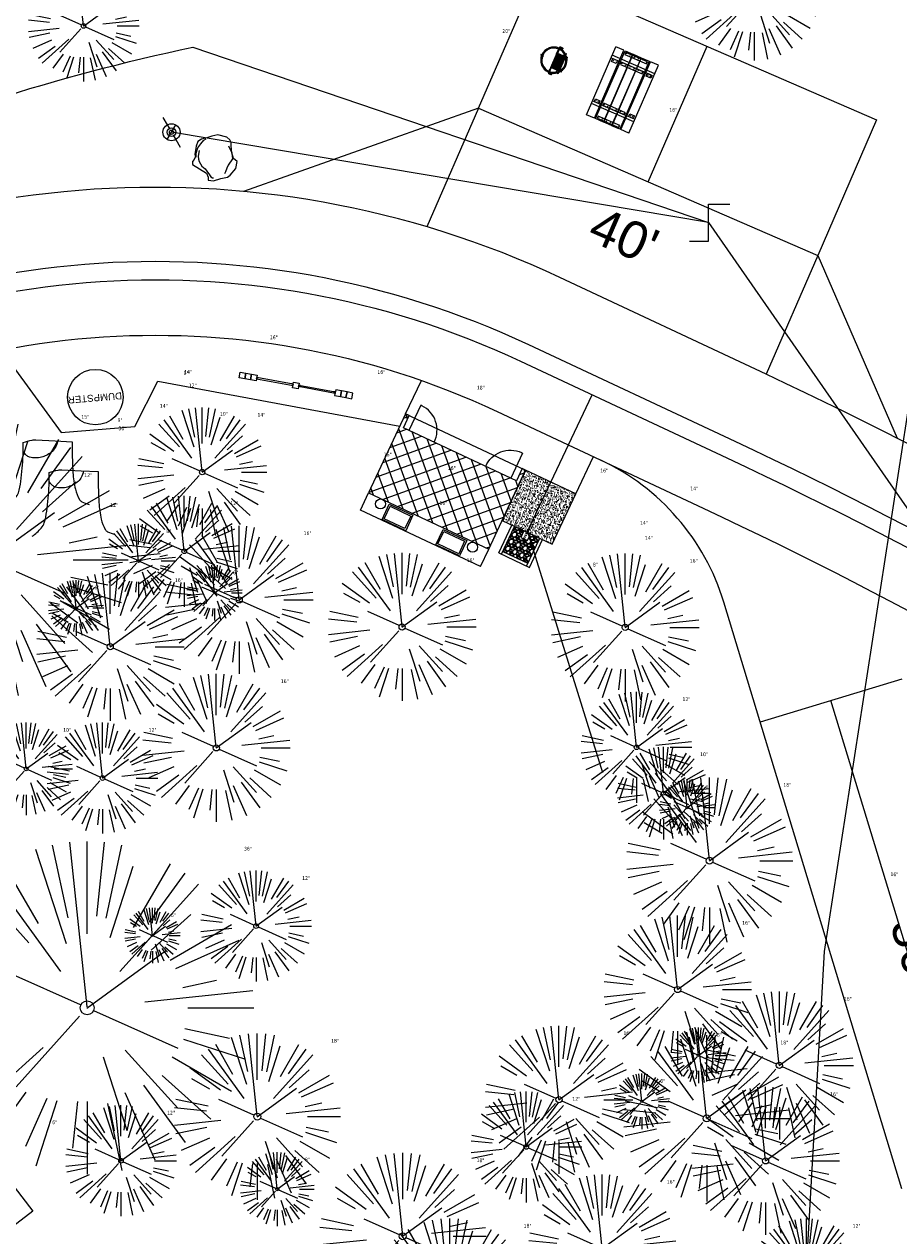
# Model space of a CAD drawing. Header units: feet. Extents: x 1134296 to 1140710, y 647902 to 649877.
# Tile 26 of 34: x 1134872 to 1134967, y 649174 to 649305. Entities that reach past the tile are written whole.
import ezdxf

# ---------------------------------------------------------------- set-up
doc = ezdxf.new("R2010")
doc.units = ezdxf.units.FT
doc.header["$MEASUREMENT"] = 0
doc.linetypes.add('HIDDEN4', pattern=[0.095, 0.05, -0.045])
for name, color, linetype in [('-AGGREGATE', 8, 'Continuous'), ('-BOLTS-LAGS-SCREWS', 7, 'Continuous'), ('-CONCRETE', 9, 'Continuous'), ('-HARDWARE', 7, 'Continuous'), ('-TIMBER', 5, 'Continuous'), ('-WOOD', 5, 'Continuous'), ('A-BULLETINBOARD', 3, 'Continuous'), ('A-POSTS&BEAMS', 5, 'Continuous'), ('C-BLDG-DOOR', 5, 'Continuous'), ('C-BLDG-OTLN', 4, 'Continuous'), ('C-BLDG-PATT', 8, 'Continuous'), ('C-CAMPSITE-PADS', 6, 'Continuous'), ('C-ROAD-ASPHALT', 1, 'Continuous'), ('C-SWLK-CONC', 6, 'Continuous'), ('C-SWLK-CONC-PATT', 8, 'Continuous'), ('C-UTIL-HYDRANT', 5, 'Continuous'), ('C-UTIL-WATER-MEP', 7, 'Continuous'), ('L-BARRIERROCK', 6, 'Continuous'), ('V-FLOOD-PLAIN', 2, 'Continuous')]:
    doc.layers.add(name, color=color, linetype=linetype)
for name, color, linetype, lineweight in [('-ANGLE-IRON', 8, 'Continuous', 25), ('V-SITE-VEGE', 8, 'Continuous', 18), ('V-SITE-VEGE-TEXT', 8, 'Continuous', 18), ('V-UTIL-WATR-LINE', 8, 'Continuous', 15)]:
    doc.layers.add(name, color=color, linetype=linetype, lineweight=lineweight)
doc.layers.add('A-HIDDEN', color=8, linetype='Continuous', plot=False)
doc.styles.add('Arial', font='arial.ttf', dxfattribs={"height": 180})
doc.styles.add('SEI-Dim & Leader', font='tahoma.ttf')

# ---------------------------------------------------------------- blocks, each defined once
blk = doc.blocks.new('V-SITE-VEGE-Coniferious Tree 2')
at = {"color": 0, "linetype": 'ByBlock'}
for p, q in [((-0.0626, 0.1926), (-0.1545, 0.4755)), ((-0.0575, 0.2704), (-0.104, 0.4891)), ((-0.0003, 0.0026), (-0.0523, 0.4973)), ((0, 0.2219), (0, 0.5)), ((0.0289, 0.2753), (0.0522, 0.4973)), ((0.0572, 0.2693), (0.1039, 0.4891)), ((-0.0791, 0.1089), (-0.2939, 0.4045)), ((-0.146, 0.2528), (-0.25, 0.433)), ((0.0685, 0.211), (0.1382, 0.4256)), ((0.1391, 0.2411), (0.25, 0.433)), ((0.1869, 0.2573), (0.2939, 0.4045)), ((-0.1757, 0.1951), (-0.3346, 0.3716)), ((0.0978, 0.1086), (0.3345, 0.3716)), ((-0.2201, 0.1599), (-0.4046, 0.2939)), ((0.192, 0.1729), (0.3116, 0.2806)), ((-0.2844, 0.1642), (-0.3931, 0.227)), ((0.2488, 0.1436), (0.433, 0.25)), ((0.2659, 0.1184), (0.4568, 0.2034)), ((-0.0009, -0.0007), (0.235, 0.1707)), ((-0.2961, 0.0629), (-0.4891, 0.1039)), ((-0.0199, 0.0089), (-0.2319, 0.1032)), ((0.2873, 0.0611), (0.3885, 0.0826)), ((-0.306, 0.0322), (-0.4973, 0.0523)), ((0.1731, 0.0182), (0.4972, 0.0523)), ((0.3025, 0), (0.5, 0)), ((-0.2183, -0.0229), (-0.4973, -0.0523)), ((-0.023, -0.0255), (-0.2138, -0.2374)), ((0.0185, -0.0083), (0.272, -0.1211)), ((-0.3022, -0.0642), (-0.4891, -0.1039)), ((0.2936, -0.0624), (0.4274, -0.0908)), ((0.2891, -0.094), (0.4755, -0.1545)), ((-0.2881, -0.1283), (-0.4568, -0.2034)), ((-0.132, -0.1189), (-0.3716, -0.3346)), ((0.1144, -0.1271), (0.2718, -0.3019)), ((0.0478, -0.1473), (0.1192, -0.3671)), ((0.2555, -0.1475), (0.433, -0.25)), ((-0.2545, -0.1849), (-0.4046, -0.2939)), ((0.2254, -0.2029), (0.3716, -0.3346)), ((-0.1843, -0.2536), (-0.2767, -0.3808)), ((0.1131, -0.2541), (0.2033, -0.4568)), ((0.1689, -0.2325), (0.2939, -0.4045)), ((-0.1214, -0.2725), (-0.1856, -0.4168)), ((-0.091, -0.2799), (-0.1545, -0.4755)), ((-0.0297, -0.2818), (-0.0443, -0.4216)), ((0, -0.2818), (0, -0.5)), ((0.061, -0.2873), (0.1039, -0.4891))]:
    blk.add_line(p, q, dxfattribs=at)
blk.add_circle((0, 0), 0.0208)
blk = doc.blocks.new('V-UTIL-IRRI-Spigot')
for points in [[(-1, 1.73), (-0.5, 0.87)], [(-0.5, -0.87), (0.5, 0.87)], [(0.5, -0.87), (1, -1.73)]]:
    blk.add_lwpolyline(points)
for radius in [1, 0.5]:
    blk.add_circle((0, 0), radius)
blk = doc.blocks.new('*U866', base_point=(1134888.361, 649293.658))
at = {"xscale": 0.9237604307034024, "yscale": 0.9237604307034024, "zscale": 0.9237604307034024}
blk.add_blockref('V-UTIL-IRRI-Spigot', (1134888.361, 649293.658), dxfattribs=at)
blk = doc.blocks.new('V-SITE-VEGE-Stump')
for points in [[(-0.0776, 0.1565, -0.027668), (-0.0534, 0.1634, -0.067978), (-0.0432, 0.1643), (0.0086, 0.1616), (0.054, 0.1591)], [(-0.1229, -0.0143, 0.052613), (-0.0986, 0.0077, 0.106195), (-0.0905, 0.0219, 0.044862), (-0.0837, 0.0527, 0.020074), (-0.0776, 0.1229, 0.011675), (-0.0773, 0.1364, 0.007866), (-0.0776, 0.1565)], [(0.0151, 0.1613, -0.082864), (0.0081, 0.142, -0.111324), (-0.0021, 0.1306, -0.039313), (-0.0159, 0.1223, -0.049197), (-0.028, 0.1177, -0.066002), (-0.0447, 0.1155, -0.070187), (-0.0604, 0.1177, -0.114859), (-0.0685, 0.1223, -0.075938), (-0.0773, 0.1332)], [(0.054, 0.1591, 0.004334), (0.0538, 0.1369, 0.008344), (0.054, 0.1254), (0.0561, 0.0762, 0.046252), (0.0624, 0.0317, 0.069625), (0.0733, 0.0038, 0.149725), (0.0794, -0.002, 0.058523), (0.0992, -0.0091)]]:
    blk.add_lwpolyline(points, format="xyb")
blk = doc.blocks.new('V-UTIL-WATR-Valve')
for p, q in [((0, 0.0484), (0.0556, 0.0484)), ((0, -0.0484), (0, 0.0484)), ((-0.0494, -0.0484), (0, -0.0484))]:
    blk.add_line(p, q)
blk = doc.blocks.new('*U890', base_point=(1134946.432, 649283.888))
at = {"xscale": 41.34403091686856, "yscale": 41.34403091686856, "zscale": 41.34403091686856}
blk.add_blockref('V-UTIL-WATR-Valve', (1134946.432, 649283.888), dxfattribs=at)
blk = doc.blocks.new('*U919', base_point=(1134888.361, 649293.658))
at = {"xscale": 0.9237604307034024, "yscale": 0.9237604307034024, "zscale": 0.9237604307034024}
blk.add_blockref('V-UTIL-IRRI-Spigot', (1134888.361, 649293.658), dxfattribs=at)
blk = doc.blocks.new('*U942', base_point=(1134946.432, 649283.888))
at = {"xscale": 41.34403091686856, "yscale": 41.34403091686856, "zscale": 41.34403091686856}
blk.add_blockref('V-UTIL-WATR-Valve', (1134946.432, 649283.888), dxfattribs=at)
blk = doc.blocks.new('C_XBASE-PACTOLA_02403811')
at = {"layer": '', "flags": 128}
blk.add_lwpolyline([(1134946.43, 649283.89), (1134888.36, 649293.66)], dxfattribs=at)
at = {"layer": 'V-FLOOD-PLAIN', "flags": 128}
blk.add_lwpolyline([(1134914.78, 649486.68), (1134964.91, 649449.91), (1134986.13, 649409.61), (1134975.35, 649311.08), (1134958.92, 649205.06), (1134955.56, 649145.24), (1134964.04, 649110.86), (1134999.27, 649088), (1135032.63, 649078.28), (1135064.17, 649081.71), (1135129.22, 649125.04), (1135225.74, 649171.74), (1135337.32, 649207.17), (1135395.2, 649212.43)], dxfattribs=at)
at = {"layer": 'V-UTIL-WATR-LINE', "flags": 128}
blk.add_lwpolyline([(1134761.95, 649228.21), (1134757.13, 649236.11), (1134809.02, 649267.78, -0.098558), (1134890.66, 649302.86), (1134946.43, 649283.89)], format="xyb", dxfattribs=at)
blk.add_lwpolyline([(1134946.43, 649283.89), (1135074.54, 649099.6), (1135109.75, 649053.73), (1135113.62, 649049.67), (1135081.39, 648993.54), (1135100.46, 648963.8), (1135008.67, 648766.44)], dxfattribs=at)
at = {"layer": ''}
for name, p in [('*U866', (1134888.36, 649293.66)), ('*U919', (1134888.36, 649293.66)), ('*U890', (1134946.43, 649283.89)), ('*U942', (1134946.43, 649283.89))]:
    blk.add_blockref(name, p, dxfattribs=at)
for name, p, xscale, yscale, zscale in [('V-UTIL-IRRI-Spigot', (1134888.36, 649293.66), 0.4618802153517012, 0.4618802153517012, 0.4618802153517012), ('V-UTIL-WATR-Valve', (1134946.43, 649283.89), 41.34403091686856, 41.34403091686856, 41.34403091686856)]:
    blk.add_blockref(name, p, dxfattribs=dict(at, xscale=xscale, yscale=yscale, zscale=zscale))
at = {"layer": 'V-SITE-VEGE'}
for name, p, xscale, yscale, zscale in [('V-SITE-VEGE-Coniferious Tree 2', (1134951.37, 649308.42), 13.99983088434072, 13.99983088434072, 13.99983088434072), ('V-SITE-VEGE-Coniferious Tree 2', (1134891.68, 649256.9), 13.99983088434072, 13.99983088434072, 13.99983088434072), ('V-SITE-VEGE-Coniferious Tree 2', (1134868.67, 649247.43), 29.99963760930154, 29.99963760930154, 29.99963760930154), ('V-SITE-VEGE-Stump', (1134875.45, 649253.78), 40.31522404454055, 40.31522404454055, 40.31522404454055), ('V-SITE-VEGE-Stump', (1134878.25, 649250.54), 40.31522404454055, 40.31522404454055, 40.31522404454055), ('V-SITE-VEGE-Coniferious Tree 2', (1134872.65, 649224.81), 9.999879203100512, 9.999879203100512, 9.999879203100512), ('V-SITE-VEGE-Coniferious Tree 2', (1134941.55, 649222.18), 9.999879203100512, 9.999879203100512, 9.999879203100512), ('V-SITE-VEGE-Coniferious Tree 2', (1134946.54, 649214.88), 17.99978256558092, 17.99978256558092, 17.99978256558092), ('V-SITE-VEGE-Coniferious Tree 2', (1134879.25, 649198.97), 35.99956513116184, 35.99956513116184, 35.99956513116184), ('V-SITE-VEGE-Coniferious Tree 2', (1134897.64, 649187.2), 17.99978256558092, 17.99978256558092, 17.99978256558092), ('V-SITE-VEGE-Coniferious Tree 2', (1134946.23, 649187.01), 17.99978256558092, 17.99978256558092, 17.99978256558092), ('V-SITE-VEGE-Coniferious Tree 2', (1134913.37, 649174.27), 17.99978256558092, 17.99978256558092, 17.99978256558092), ('V-SITE-VEGE-Coniferious Tree 2', (1134918.46, 649167.2), 17.99978256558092, 17.99978256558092, 17.99978256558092)]:
    blk.add_blockref(name, p, dxfattribs=dict(at, xscale=xscale, yscale=yscale, zscale=zscale))
at = {"layer": 'V-SITE-VEGE', "rotation": 8.537736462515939e-07}
for p, xscale, yscale, zscale in [((1134878.85, 649305.15), 11.99985504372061, 11.99985504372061, 11.99985504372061), ((1134889.74, 649248.34), 11.99985504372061, 11.99985504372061, 11.99985504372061), ((1134884.81, 649247.3), 7.99990336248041, 7.99990336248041, 7.99990336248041), ((1134895.68, 649243.09), 15.99980672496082, 15.99980672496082, 15.99980672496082), ((1134913.3, 649240.16), 15.99980672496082, 15.99980672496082, 15.99980672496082), ((1134937.42, 649240.1), 15.99980672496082, 15.99980672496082, 15.99980672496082), ((1134881.74, 649238.02), 15.99980672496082, 15.99980672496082, 15.99980672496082), ((1134893.02, 649243.85), 5.999927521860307, 5.999927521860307, 5.999927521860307), ((1134878.04, 649242.21), 5.999927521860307, 5.999927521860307, 5.999927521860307), ((1134893.21, 649227.08), 15.99980672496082, 15.99980672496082, 15.99980672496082), ((1134938.64, 649227.14), 11.99985504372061, 11.99985504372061, 11.99985504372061), ((1134880.9, 649223.82), 11.99985504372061, 11.99985504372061, 11.99985504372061), ((1134944.12, 649220.63), 5.999927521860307, 5.999927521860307, 5.999927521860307), ((1134897.51, 649207.81), 11.99985504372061, 11.99985504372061, 11.99985504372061), ((1134886.3, 649206.79), 5.999927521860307, 5.999927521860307, 5.999927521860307), ((1134943.09, 649200.95), 15.99980672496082, 15.99980672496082, 15.99980672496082), ((1134954.09, 649192.74), 15.99980672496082, 15.99980672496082, 15.99980672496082), ((1134930.26, 649189.03), 15.99980672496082, 15.99980672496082, 15.99980672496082), ((1134945.34, 649193.83), 5.999927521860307, 5.999927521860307, 5.999927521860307), ((1134939.22, 649188.85), 5.999927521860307, 5.999927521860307, 5.999927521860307), ((1134926.72, 649183.93), 11.99985504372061, 11.99985504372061, 11.99985504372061), ((1134952.6, 649182.42), 15.99980672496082, 15.99980672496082, 15.99980672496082), ((1134882.9, 649182.43), 11.99985504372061, 11.99985504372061, 11.99985504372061), ((1134899.8, 649179.36), 7.99990336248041, 7.99990336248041, 7.99990336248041), ((1134934.94, 649172.95), 15.99980672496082, 15.99980672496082, 15.99980672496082), ((1134957.03, 649170.18), 11.99985504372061, 11.99985504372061, 11.99985504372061)]:
    blk.add_blockref('V-SITE-VEGE-Coniferious Tree 2', p, dxfattribs=dict(at, xscale=xscale, yscale=yscale, zscale=zscale))
at = {"layer": 'V-SITE-VEGE-TEXT', "char_height": 0.4, "attachment_point": 7, "style": 'SEI-Dim & Leader'}
for s, insert in [('20"', (1134924.13, 649304.4)), ('16"', (1134942.19, 649295.87)), ('16"', (1134899, 649271.27)), ('9"', (1134889.67, 649267.42)), ('14"', (1134889.73, 649267.54)), ('16"', (1134910.62, 649267.52)), ('12"', (1134890.23, 649266.08)), ('18"', (1134921.38, 649265.83)), ('14"', (1134887.1, 649263.87)), ('15"', (1134878.61, 649262.67)), ('9"', (1134882.53, 649262.31)), ('10"', (1134893.6, 649263.01)), ('14"', (1134897.66, 649262.9)), ('30"', (1134882.63, 649261.43)), ('16"', (1134911.31, 649258.6)), ('16"', (1134918.23, 649257.14)), ('12"', (1134878.93, 649256.38)), ('16"', (1134934.72, 649256.86)), ('10"', (1134927.26, 649255.08)), ('14"', (1134944.46, 649254.93)), ('12"', (1134881.73, 649253.14)), ('12"', (1134894.73, 649253.34)), ('16"', (1134917.34, 649253.34)), ('10"', (1134925.62, 649252.77)), ('14"', (1134939.03, 649251.22)), ('8"', (1134887.8, 649250.3)), ('16"', (1134902.65, 649250.09)), ('14"', (1134939.56, 649249.6)), ('16"', (1134920.28, 649247.16)), ('8"', (1134933.93, 649246.69)), ('16"', (1134944.4, 649247.1)), ('6"', (1134895.01, 649245.85)), ('6"', (1134880.03, 649244.21)), ('16"', (1134888.72, 649245.02)), ('16"', (1134900.18, 649234.08)), ('12"', (1134943.62, 649232.14)), ('10"', (1134876.64, 649228.81)), ('12"', (1134885.89, 649228.82)), ('10"', (1134945.53, 649226.18)), ('18"', (1134954.52, 649222.88)), ('6"', (1134946.11, 649222.63)), ('36"', (1134896.2, 649215.97)), ('12"', (1134902.49, 649212.81)), ('16"', (1134966.11, 649213.2)), ('6"', (1134888.29, 649208.79)), ('16"', (1134950.07, 649207.95)), ('16"', (1134961.07, 649199.74)), ('16"', (1134937.23, 649196.03)), ('6"', (1134947.33, 649195.83)), ('18"', (1134905.62, 649195.2)), ('18"', (1134954.2, 649195.01)), ('6"', (1134941.21, 649190.85)), ('12"', (1134931.7, 649188.93)), ('16"', (1134959.58, 649189.42)), ('6"', (1134875.46, 649186.38)), ('12"', (1134887.88, 649187.43)), ('8"', (1134902.79, 649182.36)), ('18"', (1134921.35, 649182.27)), ('16"', (1134941.91, 649179.95)), ('18"', (1134926.44, 649175.2)), ('12"', (1134962.01, 649175.18))]:
    blk.add_mtext(s, dxfattribs=dict(at, insert=insert))
blk = doc.blocks.new('HYDRANT & PAD')
at = {"layer": '-AGGREGATE'}
h = blk.add_hatch(dxfattribs=at)
h.set_pattern_fill('GRAVEL', color=256, scale=10)
h.paths.add_polyline_path([(18, 72), (18, 108), (-18, 108), (-18, 72), (-4.8, 72), (-4.8, 81.6), (4.8, 81.6), (4.8, 72)])
at = {"layer": 'C-SWLK-CONC-PATT'}
h = blk.add_hatch(dxfattribs=at)
h.set_pattern_fill('AR-CONC', color=256)
h.set_pattern_definition([(50, (-9267.939, -358120.348), (7.17260183, -0.62752135), [0.75, -8.25]), (355, (-9267.939, -358120.348), (-1.38751334, 7.52192134), [0.6, -6.6]), (100.4514445, (-9267.341, -358120.4), (5.78508847, 6.89439991), [0.63740192, -7.01142112]), (46.1842, (-9267.939, -358118.348), (10.6724133, -1.6551928), [1.125, -12.375]), (96.6356355, (-9267.05, -358118.486), (9.34661946, 9.741186), [0.95610342, -10.5171376]), (351.184164, (-9267.939, -358118.348), (9.34661945, 9.741186), [0.9, -9.9]), (21, (-9266.939, -358118.848), (5.96907052, -4.02618891), [0.75, -8.25]), (326, (-9266.939, -358118.848), (2.43315332, 7.25150045), [0.6, -6.6]), (71.4514447, (-9266.4415, -358119.1835), (8.40222377, 3.22531153), [0.6374019, -7.01142112]), (37.5, (-9267.939, -358120.348), (0.121598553, 3.328938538), [0, -6.52, 0, -6.7, 0, -6.625]), (7.5, (-9267.939, -358120.348), (2.630695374, 3.94411712), [0, -3.82, 0, -6.37, 0, -2.525]), (327.5, (-9270.169, -358120.348), (5.338224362, -0.225548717), [0, -2.5, 0, -7.8, 0, -10.35]), (317.5, (-9271.169, -358120.348), (5.831861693, 1.001049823), [0, -3.25, 0, -5.18, 0, -7.35])])
h.paths.add_polyline_path([(36, 72), (-0.5, 72), (-1.8, 72), (-5.8, 72), (-36, 72), (-36, 0), (36, 0)])
at = {"layer": '-HARDWARE'}
for p, q in [((-0.9, 70.2), (-0.9, 69.5)), ((-0.1, 68.2), (-0.2, 71.2)), ((-0.2, 71.2), (0.3, 71.2)), ((0.3, 71.2), (0.2, 68.2)), ((0.9, 70.2), (0.9, 69.5))]:
    blk.add_line(p, q, dxfattribs=at)
for points in [[(-0.8, 82.6), (-0.8, 82)], [(0.8, 82), (-0.8, 82)], [(-0.6, 81.6), (-0.6, 82)], [(0.6, 81.6), (0.6, 82)], [(0.7, 82.6), (0.7, 82)]]:
    blk.add_lwpolyline(points, dxfattribs=at)
at = {"layer": '-HARDWARE', "linetype": 'HIDDEN4'}
for points in [[(-0.6, 81.6), (-0.6, 72.1)], [(0.6, 81.6), (0.6, 72)]]:
    blk.add_lwpolyline(points, dxfattribs=at)
at = {"layer": '-HARDWARE'}
blk.add_lwpolyline([(0.9, 69.5), (0.8, 68.6, 0.013614), (0.8, 68.5), (0.8, 68.1, -0.014895), (0.8, 68.1), (0.8, 67.7, -0.39687), (0.4, 67.4), (-0.5, 67.4, -0.39687), (-0.8, 67.7), (-0.8, 68.1, -0.014895), (-0.8, 68.1), (-0.8, 68.5, 0.013614), (-0.8, 68.6), (-0.9, 69.5)], format="xyb", dxfattribs=at)
for centre, radius, start, end in [((0, 82.6), 0.794, 340.8718, 199.1282), ((0, 82.6), 0.75, 0, 180), ((0, 71), 1.2, 284.4558, 262.278)]:
    blk.add_arc(centre, radius, start, end, dxfattribs=at)
at = {"layer": '-TIMBER', "flags": 128}
for points in [[(-22, 112), (-22, 72)], [(22, 112), (-22, 112)], [(-18, 112), (-18, 72)], [(18, 112), (18, 72)], [(22, 112), (22, 72)], [(18, 108), (-18, 108)]]:
    blk.add_lwpolyline(points, dxfattribs=at)
at = {"layer": '-WOOD'}
blk.add_lwpolyline([(4.8, 72), (4.8, 81.6), (-4.8, 81.6), (-4.8, 72)], close=True, dxfattribs=at)
at = {"layer": 'C-SWLK-CONC'}
blk.add_lwpolyline([(36, 0), (36, 72), (-36, 72), (-36, 0)], dxfattribs=at)
at = {"layer": 'C-SWLK-CONC', "linetype": 'Continuous'}
blk.add_lwpolyline([(-36, 0), (36, 0)], dxfattribs=at)
blk = doc.blocks.new('2p kiosk')
at = {"layer": 'A-BULLETINBOARD', "linetype": 'Continuous'}
for points in [[(-0.31, 0.08), (-0.31, -0.08), (-4.31, -0.08), (-4.31, 0.08)], [(0.31, 0.08), (0.31, -0.08), (4.31, -0.08), (4.31, 0.08)]]:
    blk.add_lwpolyline(points, close=True, dxfattribs=at)
at = {"layer": 'A-HIDDEN'}
for points in [[(-4.31, -0.08), (-4.15, -0.08), (-4.15, -0.07), (-4.3, -0.07), (-4.3, 0.08), (-4.31, 0.08)], [(-0.31, -0.08), (-0.48, -0.08), (-0.48, -0.07), (-0.33, -0.07), (-0.33, 0.08), (-0.31, 0.08)], [(0.31, -0.08), (0.48, -0.08), (0.48, -0.07), (0.33, -0.07), (0.33, 0.08), (0.31, 0.08)], [(4.31, -0.08), (4.15, -0.08), (4.15, -0.07), (4.3, -0.07), (4.3, 0.08), (4.31, 0.08)]]:
    blk.add_lwpolyline(points, close=True, dxfattribs=at)
at = {"layer": 'A-POSTS&BEAMS'}
for points in [[(-5.56, 0.31), (-6.19, 0.31), (-6.19, -0.31), (-5.56, -0.31)], [(-4.94, 0.31), (-5.56, 0.31), (-5.56, -0.31), (-4.94, -0.31)], [(-4.31, 0.31), (-4.94, 0.31), (-4.94, -0.31), (-4.31, -0.31)], [(-0.31, 0.31), (0.31, 0.31), (0.31, -0.31), (-0.31, -0.31)], [(4.31, 0.31), (4.94, 0.31), (4.94, -0.31), (4.31, -0.31)], [(4.94, 0.31), (5.56, 0.31), (5.56, -0.31), (4.94, -0.31)], [(5.56, 0.31), (6.19, 0.31), (6.19, -0.31), (5.56, -0.31)]]:
    blk.add_lwpolyline(points, close=True, dxfattribs=at)
blk = doc.blocks.new('10FT_Precast Table')
at = {"layer": '-ANGLE-IRON'}
for p, q in [((-28.5, 21.1), (-28.5, 27.6)), ((-28.5, 27.6), (-24.5, 27.6)), ((-24.5, 21.1), (-28.5, 21.1)), ((-24.5, 27.6), (-24.5, 21.1)), ((28.5, 21.1), (28.5, 27.6)), ((28.5, 27.6), (32.5, 27.6)), ((32.5, 21.1), (28.5, 21.1)), ((32.5, 27.6), (32.5, 21.1)), ((-43.5, 15.3), (-46.5, 15.3)), ((-46.5, 15.3), (-46.5, -15.3)), ((-43.5, -15.3), (-43.5, 15.3)), ((-25.5, 15.3), (-28.5, 15.3)), ((-28.5, 15.3), (-28.5, -15.3)), ((-25.5, -15.3), (-25.5, 15.3)), ((32.5, 15.3), (29.5, 15.3)), ((29.5, 15.3), (29.5, -15.3)), ((32.5, -15.3), (32.5, 15.3)), ((46.5, 15.3), (43.5, 15.3)), ((43.5, 15.3), (43.5, -15.3)), ((46.5, -15.3), (46.5, 15.3)), ((-46.5, -15.3), (-43.5, -15.3)), ((-28.5, -15.3), (-25.5, -15.3)), ((29.5, -15.3), (32.5, -15.3)), ((43.5, -15.3), (46.5, -15.3)), ((-28.5, -27.6), (-28.5, -21.1)), ((-28.5, -21.1), (-24.5, -21.1)), ((-24.5, -27.6), (-28.5, -27.6)), ((-24.5, -21.1), (-24.5, -27.6)), ((28.5, -27.6), (28.5, -21.1)), ((28.5, -21.1), (32.5, -21.1)), ((32.5, -27.6), (28.5, -27.6)), ((32.5, -21.1), (32.5, -27.6))]:
    blk.add_line(p, q, dxfattribs=at)
at = {"layer": '-BOLTS-LAGS-SCREWS'}
for centre in [(-26.5, 26.1), (-26.5, 22.6), (30.5, 26.1), (30.5, 22.6), (-45, 14.3), (-45, 8.8), (-45, 2.8), (-27, 14.3), (-27, 8.8), (-27, 2.8), (31, 14.3), (31, 8.8), (31, 2.8), (45, 14.3), (45, 8.8), (45, 2.8), (-45, -2.8), (-45, -8.8), (-45, -14.3), (-27, -2.8), (-27, -8.8), (-27, -14.3), (31, -2.8), (31, -8.8), (31, -14.3), (45, -2.8), (45, -8.8), (45, -14.3), (-26.5, -22.6), (-26.5, -26.1), (30.5, -22.6), (30.5, -26.1)]:
    blk.add_circle(centre, 0.156, dxfattribs=at)
at = {"layer": '-CONCRETE'}
for p, q in [((-32, -30), (-32, 30)), ((-28.5, 30), (-28.5, 27.6)), ((-28.5, -27.1), (-28.5, 27.1)), ((32.5, 30), (32.5, 27.6)), ((32.5, -27.1), (32.5, 27.1)), ((36, -30), (36, 30)), ((-28.5, -30), (-28.5, -27.6)), ((32.5, -27.6), (32.5, -30))]:
    blk.add_line(p, q, dxfattribs=at)
at = {"layer": '-TIMBER'}
for p, q in [((-48, 18.7), (-48, 30)), ((-48, 30), (48, 30)), ((-48, 18.7), (48, 18.7)), ((-48, 5.9), (-48, 17.1)), ((-48, 17.1), (48, 17.1)), ((48, 18.7), (48, 30)), ((48, 17.1), (48, 5.9)), ((-48, 5.9), (48, 5.9)), ((-48, -5.6), (-48, 5.6)), ((-48, 5.6), (48, 5.6)), ((48, 5.6), (48, -5.6)), ((48, -5.6), (-48, -5.6)), ((-48, -17.1), (-48, -5.9)), ((48, -5.9), (-48, -5.9)), ((48, -5.9), (48, -17.1)), ((48, -17.1), (-48, -17.1)), ((-48, -30), (-48, -18.7)), ((-48, -18.7), (48, -18.7)), ((-48, -30), (48, -30)), ((48, -30), (48, -18.7))]:
    blk.add_line(p, q, dxfattribs=at)
blk = doc.blocks.new('*X1314')
at = {"color": 0}
for p, q in [((146.1, 353.6), (146.1, 353.7)), ((146.1, 352.9), (146.8, 353.6)), ((146.1, 352.5), (146.8, 353.3)), ((146.1, 351.8), (146.8, 352.6)), ((146.1, 351.5), (146.8, 352.2)), ((146.1, 350.8), (146.8, 351.5)), ((146.3, 350.7), (146.8, 351.2))]:
    blk.add_line(p, q, dxfattribs=at)
blk = doc.blocks.new('Pilot Rocks FS-30_18_PA')
at = {"layer": '-HARDWARE'}
for p, q in [((-8.8, 0), (-17.9, 0)), ((-17.9, 0), (-12.8, 0)), ((-10.2, 0), (10.2, 0)), ((8.8, 0), (17.9, 0)), ((12.8, 0), (17.9, 0)), ((-18.9, -1.4), (-18.9, -1)), ((-18.9, -1.4), (-18.9, -1)), ((-18.9, -4.6), (-18.9, -1.4)), ((-18.9, -1.4), (-18.9, -1.4)), ((-18.2, -1.4), (-18.2, -1)), ((-18.2, -1), (-18.2, -1.4)), ((-18.2, -1.4), (-18.1, -1.4)), ((-18.1, -1.4), (-18.1, -4.6)), ((-8.8, -0.6), (-17.9, -0.6)), ((-13.3, -0.6), (-17.9, -0.6)), ((-10.2, -0.6), (10.2, -0.6)), ((-10.2, -0.6), (-10.2, -11.3)), ((-10.2, -11.3), (-10.2, -14.8)), ((-10.2, -13.7), (-10.2, -14.8)), ((-9.5, -0.6), (-9.5, -11.3)), ((-9.5, -11.3), (-9.5, -14.8)), ((-9.5, -11.6), (9.5, -11.6)), ((-9.5, -12.3), (9.5, -12.3)), ((-9.5, -14.8), (-9.5, -14.5)), ((-8.8, -0.6), (-8.8, -11.6)), ((-8.3, -0.6), (-8.3, -11.6)), ((-7.5, -0.6), (-7.5, -11.6)), ((-7, -0.6), (-7, -11.6)), ((-6.2, -0.6), (-6.2, -11.6)), ((-5.7, -0.6), (-5.7, -11.6)), ((-4.9, -0.6), (-4.9, -11.6)), ((-4.3, -0.6), (-4.3, -11.6)), ((-3.6, -0.6), (-3.6, -11.6)), ((-3, -0.6), (-3, -11.6)), ((-2.2, -0.6), (-2.2, -11.6)), ((-1.7, -0.6), (-1.7, -11.6)), ((-0.9, -0.6), (-0.9, -11.6)), ((-0.4, -0.6), (-0.4, -11.6)), ((0.4, -0.6), (0.4, -11.6)), ((0.9, -0.6), (0.9, -11.6)), ((1.7, -0.6), (1.7, -11.6)), ((2.2, -0.6), (2.2, -11.6)), ((3, -0.6), (3, -11.6)), ((3.6, -0.6), (3.6, -11.6)), ((4.3, -0.6), (4.3, -11.6)), ((4.9, -0.6), (4.9, -11.6)), ((5.7, -0.6), (5.7, -11.6)), ((6.2, -0.6), (6.2, -11.6)), ((7, -0.6), (7, -11.6)), ((7.5, -0.6), (7.5, -11.6)), ((8.3, -0.6), (8.3, -11.6)), ((8.8, -0.6), (8.8, -11.6)), ((17.9, -0.6), (8.8, -0.6)), ((9.5, -0.6), (9.5, -11.3)), ((9.5, -11.3), (9.5, -14.8)), ((9.5, -14.5), (9.5, -14.8)), ((10.2, -0.6), (10.2, -11.3)), ((10.2, -11.3), (10.2, -14.8)), ((10.2, -14.8), (10.2, -13.7)), ((18.1, -4.6), (18.1, -1.4)), ((18.1, -1.4), (18.2, -1.4)), ((18.9, -4.6), (18.1, -4.6)), ((18.2, -1.4), (18.2, -1)), ((18.2, -1.4), (18.2, -1)), ((18.9, -1.4), (18.9, -1)), ((18.9, -1), (18.9, -1.4)), ((18.9, -1.4), (18.9, -1.4)), ((18.9, -1.4), (18.9, -4.6))]:
    blk.add_line(p, q, dxfattribs=at)
at = {"layer": '-HARDWARE', "flags": 128}
for points in [[(0, 18.2, 1), (-0.6, 18.2), (-0.6, 15, 1), (0, 15), (0, 18.2)], [(-11.8, -8.9, -1), (-11.3, -9.4), (-13.5, -11.7, -1), (-14, -11.3), (-11.8, -8.9)], [(11.8, -8.9, 1), (11.3, -9.4), (13.5, -11.7, 1), (14, -11.3), (11.8, -8.9)]]:
    blk.add_lwpolyline(points, format="xyb", dxfattribs=at)
at = {"layer": '-HARDWARE'}
for points in [[(-18.9, -4.6), (-18.9, -1.4), (-18.1, -1.4), (-18.1, -4.6)], [(-7.5, -11.6), (-8.3, -11.6), (-8.3, -0.6), (-7.5, -0.6)], [(-6.2, -11.6), (-7, -11.6), (-7, -0.6), (-6.2, -0.6)], [(-4.9, -11.6), (-5.7, -11.6), (-5.7, -0.6), (-4.9, -0.6)], [(-3.6, -11.6), (-4.3, -11.6), (-4.3, -0.6), (-3.6, -0.6)], [(-2.2, -11.6), (-3, -11.6), (-3, -0.6), (-2.2, -0.6)], [(-0.9, -11.6), (-1.7, -11.6), (-1.7, -0.6), (-0.9, -0.6)], [(-0.4, -11.6), (0.4, -11.6), (0.4, -0.6), (-0.4, -0.6)], [(0.9, -11.6), (1.7, -11.6), (1.7, -0.6), (0.9, -0.6)], [(2.2, -11.6), (3, -11.6), (3, -0.6), (2.2, -0.6)], [(3.6, -11.6), (4.3, -11.6), (4.3, -0.6), (3.6, -0.6)], [(4.9, -11.6), (5.7, -11.6), (5.7, -0.6), (4.9, -0.6)], [(6.2, -11.6), (7, -11.6), (7, -0.6), (6.2, -0.6)], [(7.5, -11.6), (8.3, -11.6), (8.3, -0.6), (7.5, -0.6)], [(18.9, -4.6), (18.9, -1.4), (18.1, -1.4), (18.1, -4.6)]]:
    blk.add_lwpolyline(points, close=True, dxfattribs=at)
for centre, radius, start, end in [((0, 0), 17.1, 0.1484, 179.8516), ((0, 0), 15.7, 0.161, 179.839), ((-17.9, -1), 1, 90, 180), ((-17.9, -1), 1, 90, 180), ((17.9, -1), 1, 0, 90), ((17.9, -1), 1, 0, 90), ((-17.9, -1), 0.333, 90, 180), ((-17.9, -1), 0.333, 90, 180), ((0, 0), 17.1, 182.0901, 220.7491), ((0, 0), 15.7, 182.2674, 220.2248), ((0, 0), 17.1, 220.7491, 233.2978), ((0, 0), 15.7, 220.2248, 229.5861), ((-9.9, -11.6), 0.333, 0, 180), ((-9.9, -14.8), 0.333, 180, 0), ((-9.9, -14.8), 0.333, 180, 0), ((0, 0), 15.7, 232.704, 307.296), ((0, 0), 17.1, 236.0414, 303.9586), ((9.9, -11.6), 0.333, 0, 180), ((9.9, -14.8), 0.333, 180, 0), ((9.9, -14.8), 0.333, 180, 0), ((0, 0), 15.7, 310.4139, 319.7752), ((0, 0), 17.1, 306.7022, 319.2509), ((0, 0), 15.7, 319.7752, 357.7326), ((0, 0), 17.1, 319.2509, 357.9099), ((17.9, -1), 0.333, 0, 90), ((17.9, -1), 0.333, 0, 90)]:
    blk.add_arc(centre, radius, start, end, dxfattribs=at)
at = {"layer": '-HARDWARE', "rotation": 180}
for p, xscale, yscale, zscale in [((137.7, 372.6), 1.066666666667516, 1.066666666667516, 1.066666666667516), ((-137.7, 372.6), -1.066666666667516, 1.066666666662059, 1.066666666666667)]:
    blk.add_blockref('*X1314', p, dxfattribs=dict(at, xscale=xscale, yscale=yscale, zscale=zscale))
blk = doc.blocks.new("5'_BarrierRock")
at = {"layer": 'L-BARRIERROCK', "flags": 128}
for points in [[(3.8, 25.2), (-4, 23.4), (-10.8, 21), (-17.7, 19.5), (-22.2, 16.5), (-24.3, 10.3), (-26.1, 0.1), (-25.5, -2.9), (-27, -7), (-29.1, -9.7), (-29.4, -13.3), (-11.1, -24.7), (-9.1, -29.7), (-9.1, -31.5), (-8.8, -33.6), (-1.9, -34.5), (7.7, -31.8), (16, -30), (19.6, -27.4), (27.1, -18.7), (28.9, -9.4), (24.1, -5.6), (22, 1.6), (21.4, 6.1), (20.8, 11.2), (21.1, 15.1), (19, 18.6), (15.2, 22.2), (3.8, 25.2)], [(-24.3, -3.8), (-24.3, 1.3), (-22.2, 8.2), (-18.6, 13.3), (-14.4, 18), (-11.4, 19.8)], [(-20.4, 4.6), (-21.9, -2.6), (-21.3, -6.4), (-20.4, -9.4), (-17.1, -15.7), (-12.9, -19), (-7, -26.8), (-5.5, -29.4), (-3.4, -30.6), (-1.9, -30.6)], [(17.5, 10.9), (21.6, 1.5), (22.6, -6.1), (17.2, -14.2), (15.4, -18.4), (13.4, -22.9), (12.2, -25.6)]]:
    blk.add_lwpolyline(points, dxfattribs=at)
blk = doc.blocks.new('C_PBASE-PACTOLA_02403811')
at = {"layer": 'C-BLDG-PATT'}
h = blk.add_hatch(dxfattribs=at)
h.set_pattern_fill('ANSI37', color=256, scale=10, angle=154.8666)
h.set_pattern_definition([(199.86660358, (2438101.7059, 753802.3362), (0.4247892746, -1.1756079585), []), (289.86660358, (2438101.7059, 753802.3362), (1.1756079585, 0.4247892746), [])])
h.paths.add_polyline_path([(1134926.65, 649257.1), (1134926.28, 649257.28), (1134925.66, 649255.96), (1134913.44, 649261.69), (1134914.06, 649263.01), (1134913.68, 649263.19), (1134909.68, 649254.66), (1134922.66, 649248.58)])
at = {"layer": '', "flags": 128}
for points in [[(1134921.55, 649296.27), (1134896.16, 649287.26)], [(1134958.24, 649280.33), (1134966.82, 649260.58)]]:
    blk.add_lwpolyline(points, dxfattribs=at)
for points in [[(1134553.98, 648677.28), (1134544.9, 648742.27, -0.094333), (1134550.43, 648854.34), (1134559, 648889.72, -0.142864), (1134712.37, 649156.83), (1134786.2, 649227.81, -0.041643), (1134812.01, 649248.79), (1134833.03, 649263.15, -0.265468), (1134926.96, 649270.71), (1134949.26, 649260.25, -0.036701), (1135013.16, 649224.33), (1135075.32, 649183.13, -0.302523), (1135105.39, 649111.58), (1135099.69, 649081.89, -0.049273), (1135094.1, 649063.04), (1135036.84, 648922.4, -0.009219), (1135029.58, 648905.45), (1134962.36, 648756.34, -0.019155), (1134945.3, 648722.05), (1134909.79, 648657.07, -0.111237)], [(1134967.35, 649179.4), (1134948.08, 649242.84, 0.212392), (1134934.77, 649258.21)]]:
    blk.add_lwpolyline(points, format="xyb", dxfattribs=at)
at = {"layer": ''}
for points in [[(1134869.95, 649270.09), (1134876.43, 649261.2), (1134884.4, 649261.85), (1134886.87, 649266.74), (1134913.06, 649261.87)], [(1134913.68, 649263.19), (1134915.38, 649266.81)], [(1134932.09, 649254.55), (1134933.98, 649258.58)]]:
    blk.add_lwpolyline(points, dxfattribs=at)
at = {"layer": '-HARDWARE'}
blk.add_circle((1134880.13, 649265.01), 3, dxfattribs=at)
at = {"layer": 'C-BLDG-DOOR'}
for points in [[(1134916.76, 649260.14, 0.422931), (1134915.43, 649264.07), (1134915.31, 649264.13), (1134914.04, 649261.41)], [(1134922.34, 649257.52, -0.422931), (1134926.21, 649259.01), (1134926.33, 649258.96), (1134925.05, 649256.24)]]:
    blk.add_lwpolyline(points, format="xyb", dxfattribs=at)
at = {"layer": 'C-BLDG-OTLN', "flags": 128}
blk.add_lwpolyline([(1134926.65, 649257.1), (1134926.28, 649257.28), (1134925.66, 649255.96), (1134913.44, 649261.69), (1134914.06, 649263.01), (1134913.68, 649263.19), (1134909.68, 649254.66), (1134922.66, 649248.58)], close=True, dxfattribs=at)
at = {"layer": 'C-CAMPSITE-PADS'}
for points in [[(1134921.55, 649296.27), (1134927.93, 649310.95), (1134964.61, 649295.01), (1134958.24, 649280.33)], [(1134921.55, 649296.27), (1134958.24, 649280.33)]]:
    blk.add_lwpolyline(points, dxfattribs=at)
blk.add_lwpolyline([(1134873.38, 649176.97), (1134857.52, 649164.78), (1134838.02, 649190.15), (1134853.88, 649202.34)], close=True, dxfattribs=at)
at = {"layer": 'C-ROAD-ASPHALT'}
blk.add_lwpolyline([(1134916.81, 648653.23), (1134952.32, 648718.22, 0.019155), (1134969.66, 648753.05), (1135036.87, 648902.16, 0.009219), (1135044.25, 648919.38), (1135101.51, 649060.02, 0.049273), (1135107.54, 649080.38), (1135113.25, 649110.08, 0.302523), (1135079.74, 649189.8), (1135017.58, 649231, 0.036701), (1134952.66, 649267.49), (1134930.36, 649277.95, 0.265468), (1134828.52, 649269.75), (1134807.49, 649255.39, 0.041643), (1134780.65, 649233.58), (1134706.83, 649162.6, 0.057659), (1134625.2, 649063.66, -0.572256), (1134616.58, 649064.03), (1134601.86, 649091.79)], format="xyb", dxfattribs=at)
blk.add_lwpolyline([(1134609.5, 649004.17, -0.084817), (1134717.92, 649151.06), (1134791.74, 649222.04, -0.041643), (1134816.52, 649242.18), (1134837.54, 649256.54, -0.265468), (1134923.57, 649263.47), (1134945.86, 649253.01, -0.036701), (1135008.74, 649217.67), (1135070.9, 649176.46, -0.302523), (1135097.53, 649113.09), (1135091.83, 649083.4, -0.049273), (1135086.69, 649066.05), (1135029.44, 648925.41, -0.009219), (1135022.29, 648908.74), (1134970.11, 648792.98, 0.09467), (1134957.79, 648834.73), (1134921.93, 648904.35, 0.300313), (1134722.09, 649016.56), (1134632.5, 649010.11, 0.090714)], format="xyb", close=True, dxfattribs=at)
at = {"layer": 'C-SWLK-CONC'}
for p, q in [((1134913.68, 649263.19), (1134926.65, 649257.1)), ((1134908.79, 649252.78), (1134909.68, 649254.66)), ((1134921.77, 649246.69), (1134908.79, 649252.78)), ((1134921.77, 649246.69), (1134922.66, 649248.58))]:
    blk.add_line(p, q, dxfattribs=at)
at = {"layer": 'C-SWLK-CONC', "flags": 128}
for points in [[(1134913.69, 649250.57), (1134911.13, 649251.77), (1134911.91, 649253.43), (1134914.47, 649252.23)], [(1134913.61, 649250.79), (1134911.35, 649251.85), (1134911.99, 649253.21), (1134914.25, 649252.15)], [(1134919.5, 649247.84), (1134916.94, 649249.05), (1134917.72, 649250.71), (1134920.28, 649249.5)], [(1134919.43, 649248.06), (1134917.16, 649249.13), (1134917.8, 649250.49), (1134920.06, 649249.42)]]:
    blk.add_lwpolyline(points, close=True, dxfattribs=at)
at = {"layer": 'C-SWLK-CONC'}
for centre in [(1134910.96, 649253.46), (1134920.92, 649248.79)]:
    blk.add_circle(centre, 0.541, dxfattribs=at)
at = {"layer": 'C-UTIL-WATER-MEP', "flags": 128}
blk.add_lwpolyline([(1134555.96, 648677.56), (1134546.88, 648742.55, -0.094333), (1134552.38, 648853.87), (1134560.94, 648889.25, -0.142864), (1134713.76, 649155.39), (1134787.59, 649226.37, -0.041643), (1134813.13, 649247.14), (1134834.16, 649261.5, -0.265468), (1134926.11, 649268.9), (1134948.41, 649258.44, -0.036701), (1135012.06, 649222.67), (1135074.22, 649181.46, -0.302523), (1135103.43, 649111.96), (1135097.72, 649082.26, -0.049273), (1135092.25, 649063.79), (1135034.99, 648923.15, -0.009219), (1135027.76, 648906.27), (1134960.54, 648757.16, -0.019155), (1134943.55, 648723.01), (1134908.04, 648658.03, -0.111237)], format="xyb", dxfattribs=at)
for points in [[(1134926.86, 649250.47), (1134933.84, 649265.27)], [(1134926.86, 649250.47), (1134934.95, 649224.4)]]:
    blk.add_lwpolyline(points, dxfattribs=at)
at = {"layer": 'Defpoints', "flags": 128}
for points in [[(1134939.89, 649288.3), (1134946.27, 649302.98)], [(1134921.55, 649296.27), (1134915.97, 649283.43)], [(1134958.24, 649280.33), (1134952.66, 649267.49)]]:
    blk.add_lwpolyline(points, dxfattribs=at)
at = {"layer": '-HARDWARE', "xscale": 0.08333333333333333, "yscale": 0.08333333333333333, "zscale": 0.08333333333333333, "rotation": 66.51552021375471}
blk.add_blockref('Pilot Rocks FS-30_18_PA', (1134929.71, 649301.45), dxfattribs=at)
at = {"xscale": 0.08333333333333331, "yscale": 0.08333333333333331, "zscale": 0.08333333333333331, "rotation": 66.51552020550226}
blk.add_blockref('10FT_Precast Table', (1134937.12, 649298.23), dxfattribs=at)
at = {"layer": 'A-BULLETINBOARD', "rotation": 169.4545065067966}
blk.add_blockref('2p kiosk', (1134901.82, 649266.28), dxfattribs=at)
at = {"layer": 'C-UTIL-HYDRANT', "xscale": 0.08333333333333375, "yscale": 0.08333333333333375, "zscale": 0.08333333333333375, "rotation": 154.8666035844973}
blk.add_blockref('HYDRANT & PAD', (1134929.37, 649255.83), dxfattribs=at)
at = {"layer": 'L-BARRIERROCK', "xscale": 0.08333333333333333, "yscale": 0.08333333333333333, "zscale": 0.08333333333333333}
blk.add_blockref("5'_BarrierRock", (1134893.07, 649291.29), dxfattribs=at)
at = {"layer": '-HARDWARE', "insert": (1134883.04, 649264.79), "char_height": 0.75, "attachment_point": 1, "rotation": 184.6435, "style": 'Arial'}
blk.add_mtext_dynamic_manual_height_columns('DUMPSTER', width=6.5281, gutter_width=1, heights=[0], dxfattribs=at)
at = {"layer": 'C-CAMPSITE-PADS', "char_height": 4, "attachment_point": 1, "style": 'Arial'}
for s, insert, rotation in [("40'", (1134934.75, 649285.74), 336.5155), ("50'", (1134969.86, 649209.21), 286.8589)]:
    blk.add_mtext_dynamic_manual_height_columns(s, width=0.889, gutter_width=1, heights=[0], dxfattribs=dict(at, insert=insert, rotation=rotation))

msp = doc.modelspace()

# ---------------------------------------------------------------- block references
at = {"layer": ''}
msp.add_blockref('C_XBASE-PACTOLA_02403811', (0, 0), dxfattribs=at)

# ---------------------------------------------------------------- next in the draw order: linework, layer by layer
at = {"layer": 'Defpoints'}
for p, q in [((1134967.33, 649234.52), (1134952.02, 649229.87)), ((1134975.01, 649181.73), (1134959.67, 649232.2))]:
    msp.add_line(p, q, dxfattribs=at)

# ---------------------------------------------------------------- next in the draw order: block references
at = {"layer": ''}
msp.add_blockref('C_PBASE-PACTOLA_02403811', (0, 0), dxfattribs=at)

doc.saveas('drawing.dxf')
